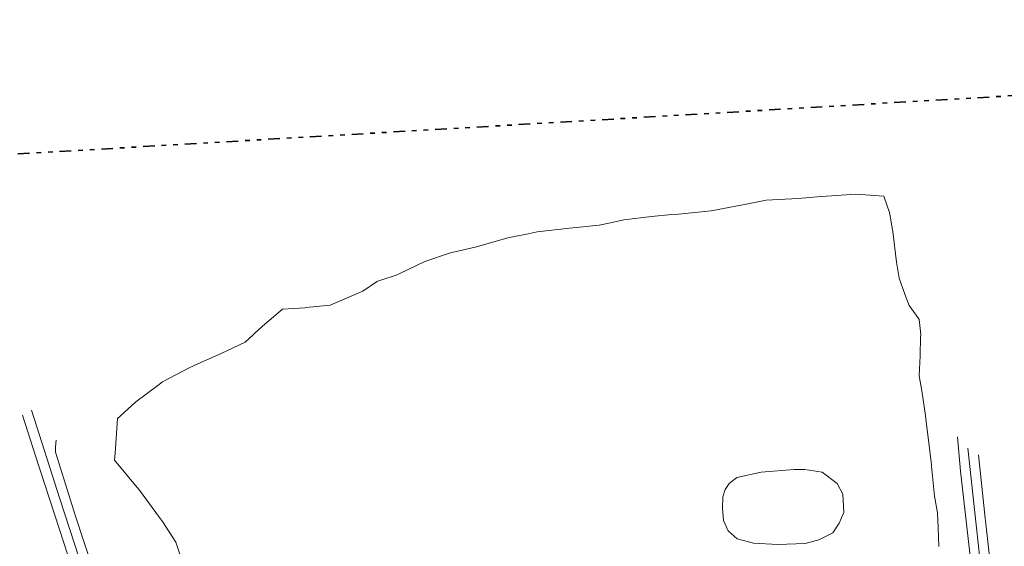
# Model space of a CAD drawing. Header units: metres. Extents: x 169249 to 194689, y 406250 to 412203.
# Tile 67 of 256: x 171603 to 171815, y 406719 to 406832. Entities that reach past the tile are written whole.
import ezdxf

# ---------------------------------------------------------------- set-up
doc = ezdxf.new("R2010")
doc.units = ezdxf.units.M
doc.linetypes.add('BGT_NLCS_N264$0$AL-TEKENBLADGRENS', pattern=[11.5, 2.5, -1.5, 1, -1.5, 1, -1.5, 2.5])
for name, color, linetype, lineweight in [('BGT_NLCS_N264$0$B-WE-GW-TALUD_KRUIN-G', 252, 'CONTINUOUS', 18), ('BGT_NLCS_N264$0$B-WE-GW-WATERGANG_WATERLIJN-G', 252, 'CONTINUOUS', 18), ('BGT_NLCS_N264$0$B-WE-OG-TOPOGRAFIE_WEG_VERHARD-G', 252, 'CONTINUOUS', 18), ('BGT_NLCS_N264$0$X-XX-AL-TEKENBLADGRENS-G', 252, 'BGT_NLCS_N264$0$AL-TEKENBLADGRENS', 35), ('X-XX-AL-REFERENTIE-G', 7, 'CONTINUOUS', 18)]:
    doc.layers.add(name, color=color, linetype=linetype, lineweight=lineweight)

# ---------------------------------------------------------------- blocks, each defined once
blk = doc.blocks.new('BGT_NLCS_N264')
at = {"layer": 'BGT_NLCS_N264$0$B-WE-GW-TALUD_KRUIN-G'}
for points in [[(171610.9, 406741.77, 15.15), (171610.82, 406741.17, 15.17), (171610.76, 406740.21, 15.2), (171610.77, 406739.24, 15.22), (171615.05, 406725.46, 15.31), (171620.72, 406708.19, 15.38)], [(171808.23, 406711.78, 15.35), (171805.58, 406735.15, 15.37), (171804.94, 406742.52, 15.37)]]:
    blk.add_polyline3d(points, dxfattribs=at)
at = {"layer": 'BGT_NLCS_N264$0$B-WE-GW-WATERGANG_WATERLIJN-G'}
for points in [[(171637.6, 406717.07, 13.68), (171636.63, 406719.85, 13.68), (171633.75, 406724.27, 13.68), (171632.91, 406725.42, 13.68), (171629.05, 406730.73, 13.68), (171623.47, 406737.46, 13.68), (171623.57, 406738.97, 13.68), (171624.08, 406746.42, 13.68), (171624.68, 406746.97, 13.68), (171628.06, 406750.06, 13.68), (171632.76, 406753.57, 13.68), (171633.77, 406754.32, 13.68), (171639.66, 406757.4, 13.68), (171641.4, 406758.19, 13.68), (171646.39, 406760.47, 13.68), (171651.59, 406762.91, 13.68), (171653.28, 406764.48, 13.68), (171653.65, 406764.83, 13.68), (171655.28, 406766.34, 13.68), (171659.62, 406769.99, 13.68), (171664.5, 406770.31, 13.68), (171664.69, 406770.33, 13.68), (171669.91, 406770.82, 13.68), (171676.89, 406773.84, 13.68), (171679.88, 406775.9, 13.68), (171679.95, 406775.95, 13.68), (171680.81, 406776.24, 13.68), (171684.11, 406777.33, 13.68), (171685.02, 406777.76, 13.68), (171690.27, 406780.22, 13.68), (171695.8, 406782.11, 13.68), (171698.56, 406782.74, 13.68), (171701.4, 406783.39, 13.68), (171708.11, 406785.32, 13.68), (171709.2, 406785.54, 13.68), (171712.52, 406786.23, 13.68), (171714.43, 406786.62, 13.68), (171721.44, 406787.43, 13.68), (171722.15, 406787.5, 13.68), (171727.83, 406788.07, 13.68), (171730.27, 406788.58, 13.68), (171733.13, 406789.18, 13.68), (171739.06, 406789.91, 13.68), (171743.47, 406790.33, 13.68), (171744.89, 406790.47, 13.68), (171751.94, 406791.18, 13.68), (171757.24, 406792.16, 13.68), (171759.8, 406792.64, 13.68), (171763.73, 406793.44, 13.68), (171766.51, 406793.6, 13.68), (171770.64, 406793.84, 13.68), (171774.75, 406794.15, 13.68), (171776.72, 406794.29, 13.68), (171783.09, 406794.77, 13.68), (171789.06, 406794.31, 13.68), (171789.15, 406794.06, 13.68), (171790.3, 406790.82, 13.68), (171791.01, 406786.69, 13.68), (171791.79, 406780.09, 13.68), (171792.37, 406776.67, 13.75), (171793.64, 406773.21, 13.74), (171794.52, 406770.79, 13.74), (171796.06, 406768.69, 13.74), (171796.73, 406767.78, 13.74), (171797.05, 406764.51, 13.68), (171797.02, 406763.89, 13.68), (171796.89, 406760.14, 13.68), (171796.88, 406759.94, 13.68), (171796.73, 406755.66, 13.68), (171797.3, 406752.39, 13.68), (171798.04, 406747.13, 13.68), (171798.15, 406746.3, 13.68), (171798.69, 406741.81, 13.68), (171799.33, 406736.49, 13.68), (171799.35, 406736.22, 13.68), (171799.97, 406729.73, 13.68), (171800.65, 406726.16, 13.68), (171800.82, 406722.93, 13.68), (171800.95, 406718.92, 13.68)], [(171779.49, 406723.9, 13.88), (171778.12, 406721.88, 13.88), (171775.12, 406720.35, 13.88), (171772.12, 406719.57, 13.88), (171766.26, 406719.36, 13.88), (171761.06, 406719.63, 13.88), (171757.48, 406720.54, 13.88), (171755.55, 406722.31, 13.88), (171754.59, 406724.53, 13.88), (171754.37, 406727.12, 13.88), (171754.46, 406729.6, 13.88), (171754.9, 406731.2, 13.88), (171755.78, 406732.46, 13.88), (171757.46, 406733.79, 13.88), (171762.7, 406734.93, 14.02), (171769.75, 406735.49, 13.76), (171772.11, 406735.47, 13.72), (171775.78, 406734.93, 13.79), (171779.05, 406732.44, 13.88), (171780.3, 406730.15, 13.88), (171780.49, 406726.25, 13.88), (171779.49, 406723.9, 13.88)]]:
    blk.add_polyline3d(points, dxfattribs=at)
at = {"layer": 'BGT_NLCS_N264$0$B-WE-OG-TOPOGRAFIE_WEG_VERHARD-G'}
for points in [[(171809.48, 406738.63, 15.54), (171810.92, 406724.98, 15.55), (171810.98, 406724.45, 15.55), (171813.36, 406703.43, 15.53)], [(171615.27, 406711.27, 15.49), (171610.59, 406725.65, 15.5), (171607.32, 406735.76, 15.49), (171607.11, 406736.42, 15.49), (171603.63, 406747.2, 15.48)], [(171605.55, 406748.23, 15.38), (171611.65, 406729.15, 15.42), (171617.98, 406709.8, 15.49)], [(171810.87, 406706.39, 15.48), (171809.05, 406722.94, 15.5), (171807.21, 406740.09, 15.48)]]:
    blk.add_polyline3d(points, dxfattribs=at)
at = {"layer": 'BGT_NLCS_N264$0$X-XX-AL-TEKENBLADGRENS-G'}
blk.add_polyline3d([(172348.59, 406819.52, 0), (172101.12, 406814.39, 0), (171856.71, 406818.28, 0), (171513.87, 406798.2, 0), (171458.76, 406832.29, 0), (171326.86, 406822.89, 0), (171282.17, 406786.01, 0), (170959.82, 406741.19, 0), (170876.1, 406773.44, 0)], dxfattribs=at)

msp = doc.modelspace()

# ---------------------------------------------------------------- block references
at = {"layer": 'X-XX-AL-REFERENTIE-G'}
msp.add_blockref('BGT_NLCS_N264', (0, 0), dxfattribs=at)

doc.saveas('drawing.dxf')
